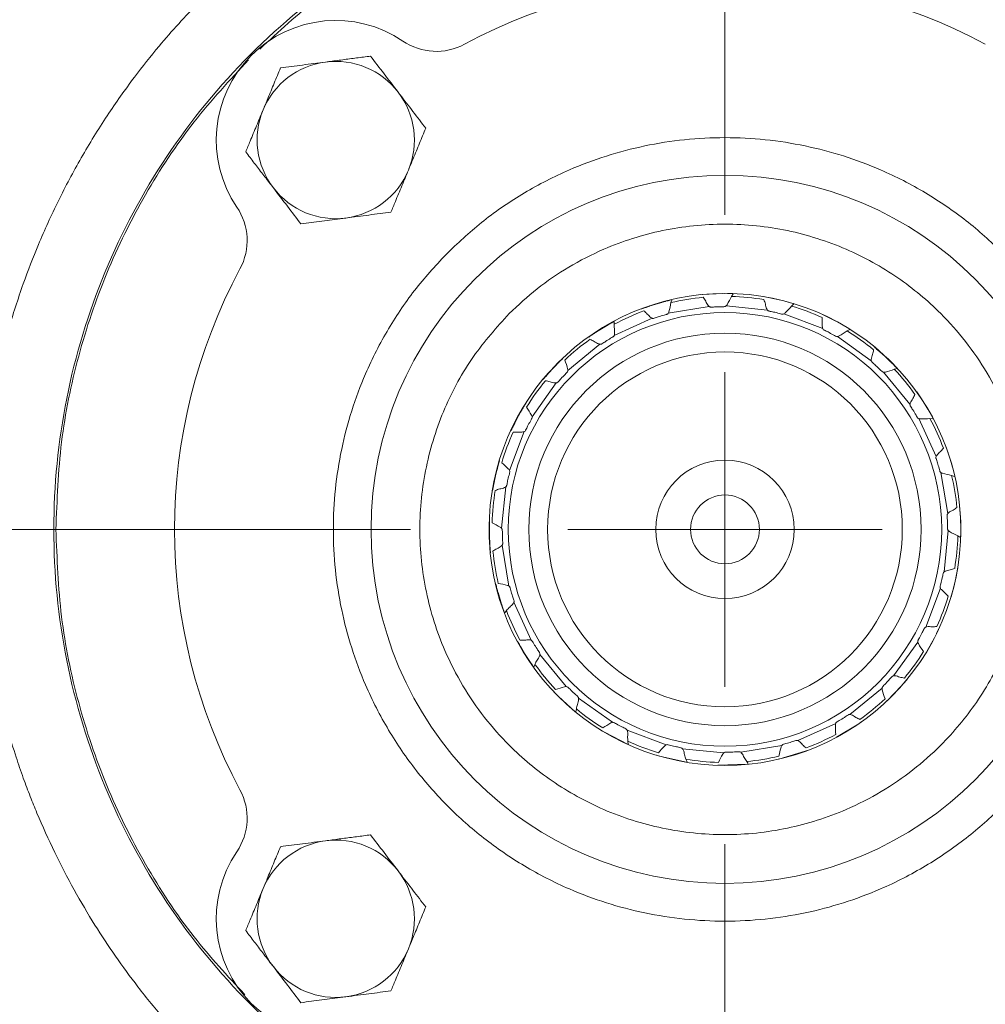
# Model space of a CAD drawing. Header units: inches. Extents: x 0.3 to 33.9, y 0.2 to 21.7.
# Tile 29 of 32: x 24.8 to 27.9, y 10.6 to 13.8. Entities that reach past the tile are written whole.
import ezdxf

# ---------------------------------------------------------------- set-up
doc = ezdxf.new("R2010")
doc.units = ezdxf.units.IN
doc.header["$MEASUREMENT"] = 0
doc.layers.add('SLD-0', color=7, linetype='Continuous', lineweight=15)
doc.styles.add('SLDTEXTSTYLE0', font='TXT', dxfattribs={"width": 0.75})
doc.dimstyles.new('SLDDIMSTYLE0', dxfattribs={"dimtxt": 0.25, "dimasz": 0.13, "dimexe": 0, "dimexo": 0.0625, "dimgap": 0.0625, "dimtad": 0, "dimtih": 1, "dimtoh": 1, "dimrnd": 1e-09, "dimzin": 12, "dimdsep": 46, "dimtxsty": 'SLDTEXTSTYLE0', "dimsah": 1, "dimcen": 0.09, "dimadec": 0, "dimazin": 3, "dimtfac": 1, "dimtofl": 0, "dimtmove": 0, "dimatfit": 3, "dimfxl": 1, "dimfrac": 2, "dimtolj": 1, "dimtzin": 12, "dimarcsym": 0})

# ---------------------------------------------------------------- blocks, each defined once
blk = doc.blocks.new('_D_1')
at = {"layer": 'SLD-0'}
for p, q in [((30.1495, 12.1033), (30.1495, 3.3353)), ((25.8195, 6.9982), (25.8195, 3.3353)), ((27.5054, 3.4971), (27.4546, 3.4971)), ((27.4546, 3.4971), (27.4546, 3.1003)), ((28.4636, 3.4971), (28.5144, 3.4971)), ((28.5144, 3.4971), (28.5144, 3.1003)), ((25.8195, 3.4603), (27.3658, 3.4603)), ((30.1495, 3.4603), (28.6032, 3.4603)), ((27.4546, 3.1003), (27.5054, 3.1003)), ((28.5144, 3.1003), (28.4636, 3.1003))]:
    blk.add_line(p, q, dxfattribs=at)
for points in [[(25.8195, 3.4603), (25.9495, 3.4403), (25.9495, 3.4803)], [(30.1495, 3.4603), (30.0195, 3.4803), (30.0195, 3.4403)]]:
    blk.add_solid(points, dxfattribs=at)
at = {"layer": 'SLD-0', "char_height": 0.25, "attachment_point": 1, "style": 'SLDTEXTSTYLE0'}
for s, insert in [('4.33', (27.5597, 3.8702, 0.0039)), ('110.0', (27.5689, 3.4225, 0.0039))]:
    blk.add_mtext(s, dxfattribs=dict(at, insert=insert))
blk = doc.blocks.new('_D_5')
at = {"layer": 'SLD-0'}
for p, q in [((29.7467, 12.1533), (32.0445, 12.1533)), ((31.9195, 12.1533), (31.9195, 10.4518)), ((31.4404, 10.0778), (31.3896, 10.0778)), ((31.3896, 10.0778), (31.3896, 9.6809)), ((32.3986, 10.0778), (32.4494, 10.0778)), ((32.4494, 10.0778), (32.4494, 9.6809)), ((31.3896, 9.6809), (31.4404, 9.6809)), ((32.4494, 9.6809), (32.3986, 9.6809)), ((31.9195, 7.9287), (31.9195, 9.6301)), ((27.6804, 7.9287), (32.0445, 7.9287))]:
    blk.add_line(p, q, dxfattribs=at)
for points in [[(31.9195, 12.1533), (31.8995, 12.0233), (31.9395, 12.0233)], [(31.9195, 7.9287), (31.9395, 8.0587), (31.8995, 8.0587)]]:
    blk.add_solid(points, dxfattribs=at)
at = {"layer": 'SLD-0', "char_height": 0.25, "attachment_point": 1, "style": 'SLDTEXTSTYLE0'}
for s, insert in [('4.22', (31.4947, 10.4508, -0.3564)), ('107.3', (31.5039, 10.0032, -0.3564))]:
    blk.add_mtext(s, dxfattribs=dict(at, insert=insert))
blk = doc.blocks.new('SW_CENTERMARKSYMBOL_0')
at = {"layer": 'SLD-0', "color": 0}
for p, q in [((0, 1), (0, 2.6272)), ((0, 0), (0, 0.5)), ((-1, 0), (-2.6272, 0)), ((0, 0), (-0.5, 0)), ((0, 0), (0, -0.5)), ((0, 0), (0.5, 0)), ((0, -1), (0, -2.6272))]:
    blk.add_line(p, q, dxfattribs=at)

msp = doc.modelspace()

# ---------------------------------------------------------------- linework, layer by layer
at = {"color": 7, "linetype": 'Continuous', "lineweight": 15}
for p, q in [((27.0955, 12.9018), (27.0903, 12.8937)), ((27.1924, 12.893), (27.2473, 12.8818)), ((26.8891, 12.84), (27.0194, 12.8615)), ((26.892, 12.8818), (26.9003, 12.8838)), ((26.9006, 12.882), (26.8979, 12.8739)), ((27.073, 12.8633), (27.2044, 12.8503)), ((27.2883, 12.8696), (27.2812, 12.8631)), ((27.2567, 12.8382), (27.3802, 12.7917)), ((27.3795, 12.8361), (27.4217, 12.8153)), ((26.7176, 12.8124), (26.7173, 12.8049)), ((26.7176, 12.7699), (26.8378, 12.8244)), ((27.4663, 12.7885), (27.4577, 12.7841)), ((26.57, 12.6578), (26.672, 12.7415)), ((27.4275, 12.7664), (27.5348, 12.6895)), ((27.5454, 12.7328), (27.575, 12.7072)), ((27.574, 12.6528), (27.6578, 12.5508)), ((27.6183, 12.6644), (27.6078, 12.6622)), ((26.4564, 12.5113), (26.5333, 12.6186)), ((27.679, 12.5902), (27.6965, 12.5646)), ((27.6861, 12.5052), (27.7406, 12.385)), ((27.7307, 12.505), (27.7212, 12.5055)), ((26.3846, 12.3404), (26.4311, 12.464)), ((27.7726, 12.414), (27.7787, 12.3968)), ((27.7562, 12.3336), (27.7777, 12.2034)), ((27.7993, 12.3219), (27.7901, 12.3248)), ((26.3595, 12.1568), (26.3724, 12.2881)), ((27.8157, 12.2277), (27.819, 12.1779)), ((27.819, 12.1779), (27.819, 12.1292)), ((27.7795, 12.1498), (27.7666, 12.0184)), ((27.8166, 12.1282), (27.81, 12.1325)), ((26.3828, 11.9729), (26.3613, 12.1031)), ((27.8094, 12.0312), (27.8034, 11.9991)), ((27.7544, 11.9661), (27.7079, 11.8426)), ((27.7999, 11.9834), (27.7882, 11.9393)), ((26.3751, 11.8954), (26.3704, 11.8894)), ((26.4529, 11.8013), (26.3984, 11.9215)), ((27.7527, 11.8442), (27.7424, 11.8224)), ((27.7356, 11.8089), (27.7069, 11.7582)), ((27.6826, 11.7952), (27.6058, 11.6879)), ((26.565, 11.6537), (26.4812, 11.7557)), ((26.4655, 11.7244), (26.4617, 11.7156)), ((27.6497, 11.6782), (27.6398, 11.6663)), ((27.5691, 11.6487), (27.467, 11.565)), ((27.6301, 11.6552), (27.585, 11.6087)), ((26.7115, 11.5402), (26.6042, 11.617)), ((26.5971, 11.5827), (26.5957, 11.5732)), ((27.4215, 11.5366), (27.3012, 11.4822)), ((27.4896, 11.5321), (27.4242, 11.4926)), ((27.5074, 11.5445), (27.5018, 11.5405)), ((26.8824, 11.4684), (26.7588, 11.5149)), ((26.7608, 11.4799), (26.7619, 11.4704)), ((27.066, 11.4433), (26.9346, 11.4562)), ((27.2499, 11.4666), (27.1196, 11.445)), ((26.9456, 11.423), (26.9489, 11.4147)), ((27.1389, 11.4158), (27.1434, 11.4097))]:
    msp.add_line(p, q, dxfattribs=at)
at = {"color": 7, "linetype": 'Continuous', "lineweight": 15, "flags": 128}
for points in [[(26.997, 12.8996), (26.9979, 12.8997), (27.0628, 12.9031)], [(27.0776, 12.9031), (27.092, 12.9028), (27.0946, 12.9027)], [(26.8065, 12.8555), (26.8145, 12.8584), (26.8777, 12.8782)], [(27.2626, 12.8779), (27.2777, 12.8737), (27.2873, 12.8708)], [(26.6338, 12.7635), (26.6471, 12.7729), (26.7174, 12.8153)], [(27.4361, 12.8075), (27.4503, 12.7993), (27.4653, 12.7902)], [(26.4907, 12.63), (26.5063, 12.6484), (26.5538, 12.6976)], [(27.587, 12.696), (27.599, 12.6843), (27.6164, 12.6663)], [(26.3866, 12.4631), (26.4009, 12.4927), (26.4333, 12.5502)], [(27.7051, 12.5511), (27.7144, 12.5359), (27.7304, 12.5075)], [(26.3297, 12.2758), (26.3375, 12.3158), (26.3506, 12.3664)], [(27.7834, 12.3827), (27.7893, 12.3635), (27.7989, 12.3274)], [(26.3232, 12.0802), (26.32, 12.1286), (26.32, 12.1778)], [(26.3676, 11.8895), (26.3497, 11.943), (26.3393, 11.9825)], [(26.4575, 11.72), (26.4246, 11.7706), (26.4086, 11.799)], [(26.5935, 11.5739), (26.54, 11.6223), (26.5252, 11.6375)], [(26.7597, 11.4704), (26.6887, 11.5073), (26.6772, 11.5142)], [(26.947, 11.4135), (26.8613, 11.4329), (26.8522, 11.4356)], [(27.3354, 11.4521), (27.3245, 11.4481), (27.2412, 11.4233)], [(27.1407, 11.4068), (27.047, 11.4037), (27.0465, 11.4038)]]:
    msp.add_lwpolyline(points, dxfattribs=at)
at = {"color": 7, "linetype": 'Continuous', "lineweight": 15}
for radius in [2.9563, 1.125, 0.75, 0.689, 0.6238, 0.5638, 0.22, 0.1094]:
    msp.add_circle((27.0695, 12.1533), radius, dxfattribs=at)
for centre, radius, start, end in [((27.0695, 12.1533), 1.75, 61.7708, 118.2292), ((25.8321, 13.3907), 0.38, 55.8694, 214.1306), ((26.1519, 13.8625), 0.19, 235.8694, 298.2292), ((25.8321, 13.3907), 0.25, 97.4773, 157.4773), ((25.8321, 13.3907), 0.25, 37.4773, 97.4773), ((25.8321, 13.3907), 0.25, 337.4773, 37.4773), ((25.8321, 13.3907), 0.25, 157.4773, 217.4773), ((25.8321, 13.3907), 0.25, 277.4773, 337.4773), ((25.8321, 13.3907), 0.25, 217.4773, 277.4773), ((25.3602, 13.0709), 0.19, 331.7708, 34.1306), ((27.0695, 12.1533), 1.75, 151.7708, 208.2292), ((27.0695, 12.1533), 0.7408, 80.3736, 88.3923), ((27.0695, 12.1533), 0.7408, 95.3736, 103.3923), ((27.0695, 12.1533), 0.7408, 65.3736, 73.3923), ((27.0695, 12.1533), 0.7408, 110.3736, 118.3923), ((27.0695, 12.1533), 0.7408, 50.3736, 58.3923), ((27.0695, 12.1533), 0.7408, 125.3736, 133.3923), ((27.0695, 12.1533), 0.7408, 35.3736, 43.3923), ((27.0695, 12.1533), 0.7407, 140.3736, 148.3923), ((27.0695, 12.1533), 0.7408, 20.3736, 28.3923), ((27.0695, 12.1533), 0.7408, 155.3736, 163.3923), ((27.0695, 12.1533), 0.7408, 5.3736, 13.3923), ((27.0695, 12.1533), 0.7408, 170.3736, 178.3923), ((27.0695, 12.1533), 0.7408, 350.3736, 358.3923), ((27.0695, 12.1533), 0.7408, 185.3736, 193.3923), ((27.0695, 12.1533), 0.7408, 335.3736, 343.3923), ((27.0695, 12.1533), 0.7408, 200.3736, 208.3923), ((27.0695, 12.1533), 0.7408, 320.3736, 328.3923), ((27.0695, 12.1533), 0.7408, 215.3736, 223.3923), ((27.0695, 12.1533), 0.7408, 305.3736, 313.3923), ((27.0695, 12.1533), 0.7408, 230.3736, 238.3923), ((27.0695, 12.1533), 0.7408, 290.3736, 298.3923), ((27.0695, 12.1533), 0.7408, 245.3736, 253.3923), ((27.0695, 12.1533), 0.7408, 260.3736, 268.3923), ((27.0695, 12.1533), 0.7408, 275.3736, 283.3923), ((25.3602, 11.2357), 0.19, 325.8694, 28.2292), ((25.8321, 10.9158), 0.25, 97.4773, 157.4773), ((25.8321, 10.9158), 0.25, 37.4773, 97.4773), ((25.8321, 10.9158), 0.38, 145.8694, 304.1306), ((25.8321, 10.9158), 0.25, 337.4773, 37.4773), ((25.8321, 10.9158), 0.25, 157.4773, 217.4773), ((25.8321, 10.9158), 0.25, 277.4773, 337.4773), ((25.8321, 10.9158), 0.25, 217.4773, 277.4773)]:
    msp.add_arc(centre, radius, start, end, dxfattribs=at)
for points, knots in [([(29.4396, 12.1533), (29.4396, 12.1527), (29.4396, 12.1469), (29.4395, 12.1254), (29.4387, 12.0786), (29.4354, 12.0041), (29.4289, 11.9249), (29.4204, 11.8513), (29.4118, 11.7905), (29.4017, 11.7303), (29.3901, 11.6705), (29.3758, 11.6058), (29.3583, 11.5365), (29.3393, 11.4701), (29.3184, 11.4041), (29.293, 11.3312), (29.2526, 11.228), (29.1986, 11.1093), (29.1348, 10.9892), (29.0742, 10.8883), (29.02, 10.8066), (28.9669, 10.7326), (28.9106, 10.66), (28.8502, 10.5884), (28.7942, 10.5271), (28.7477, 10.4793), (28.705, 10.4375), (28.6593, 10.3951), (28.603, 10.3458), (28.5408, 10.2949), (28.4803, 10.249), (28.4385, 10.2191), (28.4141, 10.2022), (28.4026, 10.1944), (28.3937, 10.1884), (28.3244, 10.1421), (28.2224, 10.0809), (28.1012, 10.0198), (28.0392, 9.9913), (28.008, 9.9776), (27.9923, 9.9709), (27.9844, 9.9676), (27.9804, 9.966), (27.9785, 9.9651), (27.9775, 9.9647), (27.977, 9.9645), (27.9767, 9.9644), (27.9766, 9.9644), (27.9766, 9.9643), (27.9765, 9.9643), (27.9765, 9.9643), (27.9765, 9.9643), (27.9765, 9.9643), (27.9765, 9.9643), (27.9765, 9.9643), (27.929, 9.9446), (27.8085, 9.8989), (27.6318, 9.8479), (27.4381, 9.8097), (27.2572, 9.7884), (27.0898, 9.7823), (26.9485, 9.7864), (26.8313, 9.7955), (26.7173, 9.81), (26.6125, 9.8283), (26.5108, 9.8506), (26.4061, 9.8781), (26.2876, 9.9155), (26.1657, 9.9616), (26.051, 10.0125), (25.953, 10.062), (25.8717, 10.1076), (25.8062, 10.1475), (25.7585, 10.1787), (25.7226, 10.2032), (25.6932, 10.224), (25.6626, 10.2464), (25.6309, 10.2704), (25.5982, 10.2961), (25.568, 10.3208), (25.5362, 10.3476), (25.5051, 10.3749), (25.4699, 10.4069), (25.4333, 10.4416), (25.3712, 10.5031), (25.2923, 10.5886), (25.2055, 10.6948), (25.1314, 10.796), (25.0636, 10.8987), (24.9988, 11.0085), (24.937, 11.1273), (24.8921, 11.2268), (24.86, 11.3061), (24.8377, 11.3651), (24.8136, 11.4351), (24.7903, 11.5107), (24.7707, 11.5834), (24.7587, 11.6333), (24.7523, 11.6623), (24.7493, 11.6759), (24.7471, 11.6864), (24.7375, 11.733), (24.7237, 11.8116), (24.7094, 11.927), (24.7011, 12.0397), (24.6985, 12.166), (24.7035, 12.2953), (24.7186, 12.449), (24.7457, 12.6113), (24.7876, 12.7802), (24.835, 12.9277), (24.8881, 13.0648), (24.9491, 13.1987), (25.022, 13.3356), (25.1029, 13.4668), (25.1863, 13.5849), (25.2828, 13.7063), (25.3773, 13.8105), (25.4691, 13.8996), (25.5395, 13.9625), (25.6094, 14.0202), (25.6813, 14.0747), (25.7616, 14.1307), (25.8519, 14.1878), (25.9505, 14.2431), (26.0563, 14.2956), (26.1842, 14.3512), (26.3397, 14.4069), (26.5202, 14.4561), (26.7044, 14.4913), (26.89, 14.5121), (27.069, 14.5187), (27.2493, 14.5127), (27.4341, 14.4928), (27.6226, 14.457), (27.8056, 14.4068), (27.953, 14.3533), (28.0676, 14.3034), (28.1504, 14.2632), (28.2294, 14.2208), (28.3086, 14.1741), (28.3909, 14.1206), (28.4806, 14.0565), (28.5716, 13.9842), (28.6615, 13.9049), (28.7558, 13.813), (28.8534, 13.7061), (28.9504, 13.5853), (29.0374, 13.4619), (29.1169, 13.3336), (29.1902, 13.1973), (29.2589, 13.0475), (29.3212, 12.8824), (29.3746, 12.6999), (29.4134, 12.5101), (29.4358, 12.3262), (29.4384, 12.2078), (29.4396, 12.1533)], [0, 0, 0, 0, 0.000119, 0.001163, 0.00435, 0.009551, 0.016209, 0.020369, 0.024495, 0.028588, 0.03267, 0.036787, 0.041963, 0.047069, 0.050725, 0.055915, 0.062639, 0.073073, 0.082211, 0.090055, 0.096783, 0.101985, 0.108441, 0.115297, 0.120886, 0.125168, 0.128752, 0.132941, 0.137735, 0.143839, 0.149148, 0.153055, 0.154207, 0.155142, 0.15586, 0.156363, 0.17196, 0.179802, 0.183734, 0.185703, 0.186688, 0.187181, 0.187427, 0.18755, 0.187612, 0.187643, 0.187658, 0.187666, 0.18767, 0.187672, 0.187673, 0.187673, 0.187673, 0.187673, 0.187674, 0.187674, 0.198047, 0.213652, 0.224703, 0.237839, 0.250349, 0.258441, 0.266345, 0.274063, 0.281594, 0.287795, 0.295071, 0.30342, 0.312844, 0.321339, 0.32872, 0.334988, 0.34014, 0.344178, 0.34648, 0.348906, 0.351456, 0.354128, 0.356925, 0.359844, 0.361989, 0.365313, 0.368184, 0.371578, 0.375497, 0.385808, 0.395024, 0.403146, 0.411093, 0.419856, 0.428851, 0.438078, 0.441865, 0.446107, 0.450805, 0.456779, 0.462077, 0.465979, 0.467131, 0.468066, 0.468786, 0.469291, 0.477664, 0.484877, 0.492732, 0.500461, 0.510336, 0.518807, 0.531614, 0.543478, 0.553885, 0.562839, 0.573114, 0.583539, 0.594118, 0.604183, 0.612676, 0.625387, 0.632522, 0.638483, 0.644407, 0.650798, 0.65668, 0.664143, 0.672343, 0.679475, 0.687966, 0.700451, 0.712765, 0.725645, 0.738245, 0.750398, 0.761744, 0.774608, 0.787852, 0.800402, 0.812831, 0.819461, 0.825602, 0.83139, 0.837537, 0.84414, 0.851191, 0.859759, 0.867567, 0.875371, 0.886317, 0.896726, 0.906602, 0.916745, 0.927148, 0.937813, 0.94996, 0.962715, 0.976106, 0.989011, 1, 1, 1, 1]), ([(28.5619, 13.6677), (28.4976, 13.7272), (28.3651, 13.8499), (28.1358, 14.0004), (27.886, 14.1242), (27.6216, 14.2138), (27.348, 14.2683), (27.0695, 14.2865), (26.7911, 14.2683), (26.5174, 14.2138), (26.253, 14.1243), (26.0033, 14.0003), (25.7787, 13.8534), (25.6505, 13.7349), (25.5904, 13.6794)], [0, 0, 0, 0, 0.079831, 0.164403, 0.248975, 0.333548, 0.41812, 0.502692, 0.587265, 0.671837, 0.756409, 0.840982, 0.925554, 1, 1, 1, 1]), ([(25.5551, 13.6457), (25.4955, 13.5813), (25.3729, 13.4488), (25.2224, 13.2195), (25.0984, 12.9697), (25.0094, 12.7054), (24.9529, 12.4317), (24.9459, 12.2461), (24.9423, 12.1533)], [0, 0, 0, 0, 0.158806, 0.327045, 0.495284, 0.663523, 0.831761, 1, 1, 1, 1]), ([(25.7995, 13.6386), (25.8029, 13.639), (25.8212, 13.6414), (25.8468, 13.6448), (25.8762, 13.6486), (25.9059, 13.6525), (25.9278, 13.6554), (25.9426, 13.6574)], [0, 0, 0, 0, 0.070045, 0.376579, 0.530814, 0.683096, 1, 1, 1, 1]), ([(25.9426, 13.6574), (25.9569, 13.6388), (25.9857, 13.6012), (26.0155, 13.5624), (26.0305, 13.5428)], [0, 0, 0, 0, 0.495458, 1, 1, 1, 1]), ([(25.6011, 13.4865), (25.6036, 13.4925), (25.6087, 13.5046), (25.6205, 13.5331), (25.6365, 13.5719), (25.6498, 13.6038), (25.6564, 13.6198)], [0, 0, 0, 0, 0.1340926, 0.2684561, 0.6323978, 1, 1, 1, 1]), ([(25.6564, 13.6198), (25.6797, 13.6229), (25.7266, 13.629), (25.7751, 13.6354), (25.7995, 13.6386)], [0, 0, 0, 0, 0.495458, 1, 1, 1, 1]), ([(26.0305, 13.5428), (26.0325, 13.5401), (26.0483, 13.5195), (26.078, 13.4808), (26.1048, 13.4459), (26.1183, 13.4283)], [0, 0, 0, 0, 0.070076, 0.530777, 1, 1, 1, 1]), ([(25.5458, 13.3531), (25.5482, 13.3587), (25.5528, 13.3699), (25.5642, 13.3974), (25.5802, 13.4361), (25.5941, 13.4696), (25.6011, 13.4865)], [0, 0, 0, 0, 0.128582, 0.257262, 0.626389, 1, 1, 1, 1]), ([(26.1183, 13.4283), (26.1117, 13.4124), (26.0985, 13.3805), (26.0824, 13.3417), (26.0705, 13.3131), (26.0655, 13.301), (26.063, 13.2949)], [0, 0, 0, 0, 0.364228, 0.731544, 0.865639, 1, 1, 1, 1]), ([(26.1892, 13.0336), (26.2262, 13.0681), (26.3015, 13.1383), (26.4315, 13.2261), (26.5632, 13.2937), (26.6921, 13.3419), (26.8148, 13.3741), (26.941, 13.3939), (27.0695, 13.4005), (27.198, 13.3939), (27.3242, 13.3741), (27.4469, 13.342), (27.5758, 13.2937), (27.7076, 13.2263), (27.837, 13.1377), (27.952, 13.0358), (28.0539, 12.9207), (28.1425, 12.7914), (28.2099, 12.6596), (28.2582, 12.5306), (28.2904, 12.408), (28.3101, 12.2817), (28.3167, 12.1533), (28.3101, 12.0248), (28.2904, 11.8986), (28.2582, 11.7759), (28.2099, 11.647), (28.1425, 11.5151), (28.0539, 11.3858), (27.952, 11.2707), (27.837, 11.1689), (27.7076, 11.0803), (27.5758, 11.0129), (27.4469, 10.9646), (27.3242, 10.9324), (27.198, 10.9127), (27.0695, 10.9061), (26.941, 10.9127), (26.8148, 10.9324), (26.6921, 10.9646), (26.5632, 11.0128), (26.4314, 11.0803), (26.3021, 11.1689), (26.187, 11.2707), (26.0851, 11.3858), (25.9965, 11.5151), (25.9291, 11.647), (25.8808, 11.7759), (25.8486, 11.8986), (25.8289, 12.0248), (25.8223, 12.1533), (25.8289, 12.2817), (25.8486, 12.4079), (25.8808, 12.5306), (25.929, 12.6596), (25.9967, 12.7912), (26.0845, 12.9213), (26.1546, 12.9966), (26.1892, 13.0336)], [0, 0, 0, 0, 0.019408, 0.039416, 0.059988, 0.076068, 0.092152, 0.108574, 0.125, 0.141423, 0.157848, 0.173929, 0.190012, 0.210582, 0.230591, 0.25, 0.269406, 0.289416, 0.309988, 0.326068, 0.342152, 0.358574, 0.375, 0.391423, 0.407848, 0.423929, 0.440012, 0.460582, 0.480591, 0.5, 0.519406, 0.539416, 0.559988, 0.576068, 0.592152, 0.608574, 0.625, 0.641423, 0.657848, 0.673929, 0.690012, 0.710582, 0.730591, 0.75, 0.769406, 0.789416, 0.809988, 0.826068, 0.842152, 0.858574, 0.875, 0.891423, 0.907848, 0.923929, 0.940012, 0.960582, 0.980593, 1, 1, 1, 1]), ([(25.6337, 13.2386), (25.6316, 13.2413), (25.6204, 13.2559), (25.6046, 13.2765), (25.5866, 13.3), (25.5684, 13.3237), (25.5549, 13.3413), (25.5458, 13.3531)], [0, 0, 0, 0, 0.070045, 0.376579, 0.530814, 0.683096, 1, 1, 1, 1]), ([(26.063, 13.2949), (26.0561, 13.2783), (26.0422, 13.2448), (26.0237, 13.2003), (26.0124, 13.1728), (26.0077, 13.1616)], [0, 0, 0, 0, 0.3688687, 0.7427573, 1, 1, 1, 1]), ([(25.7215, 13.1241), (25.7072, 13.1427), (25.6784, 13.1802), (25.6487, 13.219), (25.6337, 13.2386)], [0, 0, 0, 0, 0.495458, 1, 1, 1, 1]), ([(25.8646, 13.1428), (25.8612, 13.1424), (25.8355, 13.139), (25.7871, 13.1327), (25.7435, 13.1269), (25.7215, 13.1241)], [0, 0, 0, 0, 0.070076, 0.530777, 1, 1, 1, 1]), ([(26.0077, 13.1616), (25.9845, 13.1586), (25.9376, 13.1524), (25.8891, 13.146), (25.8646, 13.1428)], [0, 0, 0, 0, 0.495458, 1, 1, 1, 1]), ([(26.3836, 12.8392), (26.4125, 12.8661), (26.4711, 12.9207), (26.5725, 12.9891), (26.675, 13.0418), (26.7755, 13.0794), (26.8711, 13.1045), (26.9694, 13.1198), (27.1027, 13.1267), (27.2358, 13.1129), (27.3635, 13.0794), (27.4835, 13.0345), (27.6195, 12.9593), (27.744, 12.8556), (27.8365, 12.7512), (27.9055, 12.6505), (27.958, 12.5477), (27.9956, 12.4473), (28.0207, 12.3517), (28.0361, 12.2534), (28.0429, 12.12), (28.0292, 11.987), (27.9956, 11.8593), (27.9507, 11.7393), (27.8755, 11.6033), (27.7719, 11.4787), (27.6674, 11.3863), (27.5667, 11.3173), (27.464, 11.2648), (27.3635, 11.2271), (27.2679, 11.2021), (27.1696, 11.1867), (27.0363, 11.1798), (26.9033, 11.1936), (26.7755, 11.2272), (26.6555, 11.2721), (26.5195, 11.3473), (26.395, 11.4509), (26.3026, 11.5553), (26.2335, 11.6561), (26.181, 11.7588), (26.1434, 11.8593), (26.1183, 11.9549), (26.1029, 12.0532), (26.0961, 12.1865), (26.1099, 12.3195), (26.1434, 12.4473), (26.1884, 12.5671), (26.2624, 12.7044), (26.344, 12.7951), (26.3836, 12.8392)], [0, 0, 0, 0, 0.019414, 0.039433, 0.06001, 0.0761, 0.092186, 0.108618, 0.125047, 0.157864, 0.173953, 0.190039, 0.220892, 0.25, 0.269416, 0.289433, 0.31001, 0.3261, 0.342186, 0.358618, 0.375047, 0.407864, 0.423953, 0.440039, 0.470892, 0.5, 0.519416, 0.539433, 0.56001, 0.5761, 0.592186, 0.608618, 0.625047, 0.657864, 0.673953, 0.690039, 0.720892, 0.75, 0.769416, 0.789433, 0.81001, 0.8261, 0.842186, 0.858618, 0.875047, 0.907864, 0.923953, 0.940039, 0.970892, 1, 1, 1, 1]), ([(27.0903, 12.8937), (27.0859, 12.8849), (27.0809, 12.8748), (27.0747, 12.8646), (27.0733, 12.8635), (27.073, 12.8633)], [0, 0, 0, 0, 0.846139, 0.969783, 1, 1, 1, 1]), ([(26.8044, 12.8538), (26.8051, 12.854), (26.8064, 12.8546), (26.8135, 12.8572), (26.819, 12.8591), (26.8221, 12.8602), (26.8242, 12.861), (26.8277, 12.8622), (26.8299, 12.8629), (26.8337, 12.8642), (26.8466, 12.8684), (26.8601, 12.8725), (26.8728, 12.876), (26.8761, 12.8769), (26.8788, 12.8776), (26.884, 12.8789), (26.8889, 12.8802), (26.8931, 12.8812), (26.8953, 12.8817)], [0, 0, 0, 0, 0.1733379, 0.3464799, 0.4106263, 0.4543625, 0.4982881, 0.512554, 0.5209483, 0.5294245, 0.5579558, 0.6719475, 0.6913882, 0.7005942, 0.7140526, 0.7403488, 0.8644853, 1, 1, 1, 1]), ([(26.8979, 12.8739), (26.896, 12.8642), (26.8938, 12.8531), (26.8904, 12.8417), (26.8893, 12.8403), (26.8891, 12.84)], [0, 0, 0, 0, 0.8461392, 0.9697827, 1, 1, 1, 1]), ([(27.0194, 12.8615), (27.0184, 12.8624), (27.0134, 12.8671), (27.0089, 12.8783), (27.003, 12.8867), (27.0001, 12.8908)], [0, 0, 0, 0, 0.11612, 0.579869, 1, 1, 1, 1]), ([(27.0194, 12.8615), (27.0204, 12.8609), (27.0223, 12.8598), (27.0293, 12.8597), (27.0412, 12.8608), (27.0549, 12.8611), (27.0649, 12.861), (27.07, 12.8613), (27.072, 12.8626), (27.073, 12.8633)], [0, 0, 0, 0, 0.061971, 0.124045, 0.376428, 0.724814, 0.870538, 0.936553, 1, 1, 1, 1]), ([(27.2044, 12.8503), (27.2037, 12.8515), (27.2, 12.8573), (27.1986, 12.8693), (27.1951, 12.879), (27.1934, 12.8836)], [0, 0, 0, 0, 0.11612, 0.579869, 1, 1, 1, 1]), ([(27.2812, 12.8631), (27.2747, 12.8557), (27.2673, 12.8472), (27.2586, 12.8391), (27.257, 12.8383), (27.2567, 12.8382)], [0, 0, 0, 0, 0.846139, 0.969783, 1, 1, 1, 1]), ([(26.8378, 12.8244), (26.8366, 12.825), (26.8305, 12.8282), (26.8233, 12.8379), (26.8154, 12.8445), (26.8116, 12.8477)], [0, 0, 0, 0, 0.11612, 0.579869, 1, 1, 1, 1]), ([(26.8378, 12.8244), (26.8389, 12.8241), (26.8411, 12.8235), (26.8479, 12.8252), (26.8591, 12.8293), (26.8722, 12.8332), (26.8819, 12.8357), (26.8868, 12.8373), (26.8884, 12.8391), (26.8891, 12.84)], [0, 0, 0, 0, 0.061971, 0.124045, 0.376428, 0.724814, 0.870538, 0.936553, 1, 1, 1, 1]), ([(27.2044, 12.8503), (27.2052, 12.8495), (27.2068, 12.8479), (27.2135, 12.846), (27.2253, 12.844), (27.2386, 12.8408), (27.2483, 12.838), (27.2533, 12.837), (27.2555, 12.8378), (27.2567, 12.8382)], [0, 0, 0, 0, 0.061971, 0.124045, 0.376428, 0.724814, 0.870538, 0.936553, 1, 1, 1, 1]), ([(26.6365, 12.7644), (26.6381, 12.7656), (26.6406, 12.7673), (26.6448, 12.7702), (26.6476, 12.7721), (26.6494, 12.7734), (26.6525, 12.7754), (26.6544, 12.7767), (26.6577, 12.7789), (26.6691, 12.7863), (26.6811, 12.7938), (26.6925, 12.8005), (26.6954, 12.8021), (26.6978, 12.8036), (26.7025, 12.8062), (26.707, 12.8087), (26.7107, 12.8107), (26.7127, 12.8118)], [0, 0, 0, 0, 0.170338, 0.251773, 0.307298, 0.363062, 0.381173, 0.39183, 0.402591, 0.438812, 0.583528, 0.608209, 0.619896, 0.636982, 0.670365, 0.82796, 1, 1, 1, 1]), ([(26.7173, 12.8049), (26.7179, 12.7951), (26.7187, 12.7838), (26.7183, 12.7719), (26.7177, 12.7702), (26.7176, 12.7699)], [0, 0, 0, 0, 0.846139, 0.969783, 1, 1, 1, 1]), ([(27.3802, 12.7917), (27.3798, 12.793), (27.3778, 12.7995), (27.3795, 12.8115), (27.3786, 12.8218), (27.3782, 12.8266)], [0, 0, 0, 0, 0.11612, 0.579869, 1, 1, 1, 1]), ([(26.672, 12.7415), (26.6731, 12.7416), (26.6754, 12.7416), (26.6815, 12.7449), (26.6913, 12.7518), (26.7029, 12.7589), (26.7117, 12.7639), (26.716, 12.7667), (26.717, 12.7689), (26.7176, 12.7699)], [0, 0, 0, 0, 0.061971, 0.124045, 0.376428, 0.724814, 0.870538, 0.936553, 1, 1, 1, 1]), ([(27.3802, 12.7917), (27.3808, 12.7907), (27.3819, 12.7887), (27.3879, 12.7851), (27.3987, 12.7801), (27.4107, 12.7736), (27.4194, 12.7684), (27.424, 12.7662), (27.4264, 12.7663), (27.4275, 12.7664)], [0, 0, 0, 0, 0.061971, 0.124045, 0.376428, 0.724814, 0.870538, 0.936553, 1, 1, 1, 1]), ([(27.4577, 12.7841), (27.4495, 12.7787), (27.4401, 12.7724), (27.4297, 12.7668), (27.4279, 12.7664), (27.4275, 12.7664)], [0, 0, 0, 0, 0.846139, 0.969783, 1, 1, 1, 1]), ([(26.672, 12.7415), (26.6706, 12.7419), (26.664, 12.7434), (26.6545, 12.7508), (26.6451, 12.7552), (26.6407, 12.7573)], [0, 0, 0, 0, 0.11612, 0.579869, 1, 1, 1, 1]), ([(27.5348, 12.6895), (27.5348, 12.6909), (27.5345, 12.6977), (27.5393, 12.7088), (27.5411, 12.719), (27.5419, 12.7238)], [0, 0, 0, 0, 0.11612, 0.579869, 1, 1, 1, 1]), ([(27.5477, 12.7297), (27.5493, 12.7284), (27.5516, 12.7265), (27.5555, 12.7232), (27.5581, 12.721), (27.5598, 12.7195), (27.5625, 12.7171), (27.5642, 12.7156), (27.5673, 12.7129), (27.5774, 12.7039), (27.5877, 12.6942), (27.5971, 12.685), (27.5994, 12.6826), (27.6014, 12.6806), (27.6052, 12.6768), (27.6088, 12.6731), (27.6117, 12.67), (27.6132, 12.6684)], [0, 0, 0, 0, 0.170338, 0.251773, 0.307298, 0.363062, 0.381173, 0.39183, 0.402591, 0.438812, 0.583528, 0.608209, 0.619896, 0.636982, 0.670365, 0.82796, 1, 1, 1, 1]), ([(26.493, 12.6315), (26.4943, 12.633), (26.4963, 12.6353), (26.4996, 12.6393), (26.5018, 12.6418), (26.5032, 12.6435), (26.5056, 12.6463), (26.5072, 12.648), (26.5098, 12.651), (26.5189, 12.6611), (26.5285, 12.6714), (26.5378, 12.6808), (26.5402, 12.6832), (26.5422, 12.6852), (26.546, 12.6889), (26.5497, 12.6925), (26.5528, 12.6955), (26.5544, 12.697)], [0, 0, 0, 0, 0.170004, 0.25128, 0.306696, 0.362351, 0.380427, 0.391062, 0.401802, 0.437952, 0.582385, 0.607017, 0.618681, 0.635733, 0.669052, 0.826338, 1, 1, 1, 1]), ([(26.5606, 12.6916), (26.5638, 12.6822), (26.5674, 12.6715), (26.5701, 12.66), (26.57, 12.6582), (26.57, 12.6578)], [0, 0, 0, 0, 0.846139, 0.969783, 1, 1, 1, 1]), ([(27.5348, 12.6895), (27.5351, 12.6884), (27.5357, 12.6862), (27.5406, 12.6812), (27.5498, 12.6736), (27.5596, 12.6641), (27.5667, 12.6569), (27.5705, 12.6535), (27.5729, 12.6531), (27.574, 12.6528)], [0, 0, 0, 0, 0.061971, 0.124045, 0.376428, 0.724814, 0.870538, 0.936553, 1, 1, 1, 1]), ([(26.5333, 12.6186), (26.5344, 12.6189), (26.5366, 12.6195), (26.5416, 12.6244), (26.5492, 12.6335), (26.5586, 12.6434), (26.5659, 12.6505), (26.5692, 12.6543), (26.5697, 12.6567), (26.57, 12.6578)], [0, 0, 0, 0, 0.061971, 0.124045, 0.376428, 0.724814, 0.870538, 0.936553, 1, 1, 1, 1]), ([(27.6078, 12.6622), (27.5984, 12.659), (27.5877, 12.6554), (27.5762, 12.6526), (27.5744, 12.6528), (27.574, 12.6528)], [0, 0, 0, 0, 0.846139, 0.969783, 1, 1, 1, 1]), ([(26.5333, 12.6186), (26.5319, 12.6186), (26.5251, 12.6183), (26.514, 12.6231), (26.5038, 12.6249), (26.499, 12.6257)], [0, 0, 0, 0, 0.1161204, 0.5798694, 1, 1, 1, 1]), ([(27.6578, 12.5508), (27.6581, 12.5521), (27.6596, 12.5588), (27.6671, 12.5683), (27.6714, 12.5776), (27.6735, 12.5821)], [0, 0, 0, 0, 0.11612, 0.579869, 1, 1, 1, 1]), ([(26.3889, 12.466), (26.3898, 12.4678), (26.391, 12.4706), (26.3932, 12.4752), (26.3947, 12.4783), (26.3956, 12.4803), (26.3973, 12.4835), (26.3983, 12.4856), (26.4001, 12.4892), (26.4062, 12.5013), (26.4129, 12.5138), (26.4194, 12.5252), (26.4211, 12.5281), (26.4225, 12.5306), (26.4252, 12.5352), (26.428, 12.54), (26.433, 12.548), (26.4337, 12.5492), (26.4341, 12.5498)], [0, 0, 0, 0, 0.1337792, 0.1977369, 0.2413444, 0.2851407, 0.2993646, 0.3077342, 0.3161854, 0.3446328, 0.4582891, 0.4776726, 0.4868515, 0.5002703, 0.5264891, 0.6502603, 0.824171, 1, 1, 1, 1]), ([(27.6578, 12.5508), (27.6578, 12.5497), (27.6578, 12.5474), (27.6612, 12.5413), (27.668, 12.5315), (27.6752, 12.5199), (27.6801, 12.5111), (27.6829, 12.5068), (27.6851, 12.5057), (27.6861, 12.5052)], [0, 0, 0, 0, 0.061971, 0.124045, 0.376428, 0.724814, 0.870538, 0.936553, 1, 1, 1, 1]), ([(26.4386, 12.5415), (26.4441, 12.5333), (26.4504, 12.5239), (26.456, 12.5134), (26.4563, 12.5117), (26.4564, 12.5113)], [0, 0, 0, 0, 0.8461392, 0.9697827, 1, 1, 1, 1]), ([(26.4311, 12.464), (26.4321, 12.4645), (26.4341, 12.4657), (26.4377, 12.4717), (26.4427, 12.4825), (26.4492, 12.4945), (26.4543, 12.5032), (26.4566, 12.5078), (26.4565, 12.5101), (26.4564, 12.5113)], [0, 0, 0, 0, 0.0619706, 0.1240453, 0.3764279, 0.7248142, 0.8705382, 0.9365531, 1, 1, 1, 1]), ([(27.7212, 12.5055), (27.7113, 12.5049), (27.7, 12.5041), (27.6882, 12.5045), (27.6865, 12.5051), (27.6861, 12.5052)], [0, 0, 0, 0, 0.8461392, 0.9697827, 1, 1, 1, 1]), ([(26.4311, 12.464), (26.4298, 12.4636), (26.4233, 12.4616), (26.4113, 12.4633), (26.401, 12.4624), (26.3961, 12.4619)], [0, 0, 0, 0, 0.1161204, 0.5798694, 1, 1, 1, 1]), ([(27.7406, 12.385), (27.7413, 12.3862), (27.7445, 12.3922), (27.7541, 12.3995), (27.7608, 12.4074), (27.7639, 12.4112)], [0, 0, 0, 0, 0.11612, 0.579869, 1, 1, 1, 1]), ([(26.3312, 12.2792), (26.3315, 12.2812), (26.332, 12.2841), (26.3329, 12.2892), (26.3336, 12.2925), (26.334, 12.2947), (26.3347, 12.2983), (26.3351, 12.3006), (26.3359, 12.3045), (26.3387, 12.3178), (26.3419, 12.3315), (26.3453, 12.3443), (26.3461, 12.3475), (26.3469, 12.3503), (26.3483, 12.3554), (26.3498, 12.3608), (26.3525, 12.3698), (26.3529, 12.3711), (26.3531, 12.3718)], [0, 0, 0, 0, 0.133779, 0.197737, 0.241344, 0.285141, 0.299365, 0.307734, 0.316185, 0.344633, 0.458289, 0.477673, 0.486851, 0.50027, 0.526489, 0.65026, 0.824171, 1, 1, 1, 1]), ([(26.3597, 12.365), (26.3671, 12.3585), (26.3756, 12.351), (26.3837, 12.3424), (26.3845, 12.3408), (26.3846, 12.3404)], [0, 0, 0, 0, 0.846139, 0.969783, 1, 1, 1, 1]), ([(27.7406, 12.385), (27.7403, 12.3839), (27.7397, 12.3817), (27.7414, 12.3749), (27.7456, 12.3637), (27.7494, 12.3506), (27.7519, 12.3409), (27.7536, 12.336), (27.7553, 12.3344), (27.7562, 12.3336)], [0, 0, 0, 0, 0.061971, 0.124045, 0.376428, 0.724814, 0.870538, 0.936553, 1, 1, 1, 1]), ([(26.3724, 12.2881), (26.3732, 12.289), (26.3749, 12.2906), (26.3768, 12.2973), (26.3788, 12.309), (26.382, 12.3223), (26.3847, 12.332), (26.3857, 12.337), (26.385, 12.3393), (26.3846, 12.3404)], [0, 0, 0, 0, 0.061971, 0.124045, 0.376428, 0.724814, 0.870538, 0.936553, 1, 1, 1, 1]), ([(27.7901, 12.3248), (27.7804, 12.3268), (27.7694, 12.329), (27.758, 12.3324), (27.7565, 12.3334), (27.7562, 12.3336)], [0, 0, 0, 0, 0.8461392, 0.9697827, 1, 1, 1, 1]), ([(26.3724, 12.2881), (26.3713, 12.2874), (26.3655, 12.2838), (26.3535, 12.2824), (26.3438, 12.2788), (26.3392, 12.2771)], [0, 0, 0, 0, 0.11612, 0.579869, 1, 1, 1, 1]), ([(27.7777, 12.2034), (27.7787, 12.2044), (27.7833, 12.2094), (27.7945, 12.2139), (27.803, 12.2198), (27.807, 12.2226)], [0, 0, 0, 0, 0.1161204, 0.5798694, 1, 1, 1, 1]), ([(26.3242, 12.0785), (26.3242, 12.0792), (26.324, 12.0807), (26.3233, 12.0881), (26.3229, 12.0939), (26.3226, 12.0973), (26.3224, 12.0995), (26.3222, 12.1032), (26.322, 12.1055), (26.3218, 12.1095), (26.321, 12.123), (26.3206, 12.1372), (26.3205, 12.1503), (26.3205, 12.1537), (26.3205, 12.1565), (26.3205, 12.1619), (26.3206, 12.1674), (26.3209, 12.1769), (26.3209, 12.1782), (26.3209, 12.1789)], [0, 0, 0, 0, 0.142635, 0.285108, 0.337893, 0.373882, 0.410027, 0.421766, 0.428673, 0.435648, 0.459126, 0.552926, 0.568923, 0.576499, 0.587573, 0.609212, 0.71136, 0.854888, 1, 1, 1, 1]), ([(26.329, 12.1741), (26.3379, 12.1697), (26.348, 12.1647), (26.3581, 12.1584), (26.3593, 12.1571), (26.3595, 12.1568)], [0, 0, 0, 0, 0.846139, 0.969783, 1, 1, 1, 1]), ([(27.7777, 12.2034), (27.7772, 12.2024), (27.776, 12.2004), (27.7759, 12.1935), (27.777, 12.1816), (27.7773, 12.1679), (27.7772, 12.1578), (27.7775, 12.1527), (27.7789, 12.1507), (27.7795, 12.1498)], [0, 0, 0, 0, 0.061971, 0.124045, 0.376428, 0.724814, 0.870538, 0.936553, 1, 1, 1, 1]), ([(24.9423, 12.1533), (24.9459, 12.0605), (24.9529, 11.8748), (25.0094, 11.6012), (25.0984, 11.3368), (25.2225, 11.087), (25.3694, 10.8625), (25.4879, 10.7342), (25.5434, 10.6742)], [0, 0, 0, 0, 0.1700604, 0.3401208, 0.5101813, 0.6802417, 0.8503021, 1, 1, 1, 1]), ([(26.3613, 12.1031), (26.3618, 12.1041), (26.363, 12.1061), (26.3631, 12.1131), (26.362, 12.125), (26.3617, 12.1386), (26.3618, 12.1487), (26.3615, 12.1538), (26.3602, 12.1558), (26.3595, 12.1568)], [0, 0, 0, 0, 0.061971, 0.124045, 0.376428, 0.724814, 0.870538, 0.936553, 1, 1, 1, 1]), ([(27.81, 12.1325), (27.8011, 12.1369), (27.791, 12.1418), (27.7809, 12.1481), (27.7797, 12.1495), (27.7795, 12.1498)], [0, 0, 0, 0, 0.846139, 0.969783, 1, 1, 1, 1]), ([(26.3613, 12.1031), (26.3603, 12.1021), (26.3557, 12.0971), (26.3445, 12.0927), (26.336, 12.0867), (26.332, 12.0839)], [0, 0, 0, 0, 0.11612, 0.579869, 1, 1, 1, 1]), ([(27.7666, 12.0184), (27.7658, 12.0176), (27.7642, 12.016), (27.7622, 12.0093), (27.7602, 11.9975), (27.757, 11.9842), (27.7543, 11.9745), (27.7533, 11.9695), (27.754, 11.9672), (27.7544, 11.9661)], [0, 0, 0, 0, 0.0619706, 0.1240453, 0.3764279, 0.7248142, 0.8705382, 0.9365531, 1, 1, 1, 1]), ([(27.7666, 12.0184), (27.7677, 12.0191), (27.7735, 12.0228), (27.7855, 12.0242), (27.7952, 12.0277), (27.7998, 12.0294)], [0, 0, 0, 0, 0.11612, 0.579869, 1, 1, 1, 1]), ([(26.369, 11.8882), (26.3687, 11.8888), (26.3682, 11.8902), (26.3656, 11.8972), (26.3637, 11.9027), (26.3625, 11.9059), (26.3618, 11.908), (26.3606, 11.9115), (26.3599, 11.9136), (26.3586, 11.9175), (26.3544, 11.9303), (26.3503, 11.9439), (26.3468, 11.9566), (26.3459, 11.9598), (26.3452, 11.9626), (26.3438, 11.9677), (26.3426, 11.9727), (26.3416, 11.9769), (26.3411, 11.979)], [0, 0, 0, 0, 0.173338, 0.34648, 0.410626, 0.454363, 0.498288, 0.512554, 0.520948, 0.529424, 0.557956, 0.671948, 0.691388, 0.700594, 0.714053, 0.740349, 0.864485, 1, 1, 1, 1]), ([(26.3489, 11.9817), (26.3586, 11.9798), (26.3697, 11.9776), (26.381, 11.9742), (26.3825, 11.9731), (26.3828, 11.9729)], [0, 0, 0, 0, 0.846139, 0.969783, 1, 1, 1, 1]), ([(26.3984, 11.9215), (26.3987, 11.9226), (26.3993, 11.9249), (26.3976, 11.9316), (26.3935, 11.9428), (26.3896, 11.9559), (26.3871, 11.9657), (26.3855, 11.9705), (26.3837, 11.9721), (26.3828, 11.9729)], [0, 0, 0, 0, 0.061971, 0.124045, 0.376428, 0.724814, 0.870538, 0.936553, 1, 1, 1, 1]), ([(27.7794, 11.9416), (27.7719, 11.9481), (27.7634, 11.9555), (27.7553, 11.9642), (27.7545, 11.9658), (27.7544, 11.9661)], [0, 0, 0, 0, 0.846139, 0.969783, 1, 1, 1, 1]), ([(26.3984, 11.9215), (26.3977, 11.9203), (26.3946, 11.9143), (26.3849, 11.9071), (26.3783, 11.8992), (26.3751, 11.8954)], [0, 0, 0, 0, 0.1161204, 0.5798694, 1, 1, 1, 1]), ([(27.7079, 11.8426), (27.7069, 11.842), (27.705, 11.8409), (27.7013, 11.8349), (27.6964, 11.824), (27.6898, 11.8121), (27.6847, 11.8034), (27.6824, 11.7988), (27.6825, 11.7964), (27.6826, 11.7952)], [0, 0, 0, 0, 0.061971, 0.124045, 0.376428, 0.724814, 0.870538, 0.936553, 1, 1, 1, 1]), ([(27.7079, 11.8426), (27.7092, 11.843), (27.7157, 11.845), (27.7277, 11.8433), (27.738, 11.8442), (27.7429, 11.8446)], [0, 0, 0, 0, 0.11612, 0.579869, 1, 1, 1, 1]), ([(26.4179, 11.801), (26.4228, 11.801), (26.4327, 11.801), (26.444, 11.8024), (26.4508, 11.8021), (26.4525, 11.8014), (26.4529, 11.8013)], [0, 0, 0, 0, 0.422686, 0.84617, 0.969789, 1, 1, 1, 1]), ([(26.4812, 11.7557), (26.4812, 11.7569), (26.4812, 11.7592), (26.4778, 11.7653), (26.471, 11.775), (26.4638, 11.7867), (26.4589, 11.7955), (26.4561, 11.7997), (26.4539, 11.8008), (26.4529, 11.8013)], [0, 0, 0, 0, 0.061971, 0.124045, 0.376428, 0.724814, 0.870538, 0.936553, 1, 1, 1, 1]), ([(26.4584, 11.7202), (26.4572, 11.7219), (26.4555, 11.7243), (26.4525, 11.7286), (26.4507, 11.7313), (26.4494, 11.7332), (26.4474, 11.7362), (26.4461, 11.7381), (26.4438, 11.7415), (26.4364, 11.7528), (26.429, 11.7649), (26.4223, 11.7762), (26.4206, 11.7791), (26.4192, 11.7816), (26.4166, 11.7862), (26.4141, 11.7908), (26.412, 11.7946), (26.4109, 11.7966)], [0, 0, 0, 0, 0.169707, 0.250841, 0.306159, 0.361717, 0.379761, 0.390379, 0.4011, 0.437187, 0.581366, 0.605955, 0.617599, 0.634622, 0.667882, 0.824893, 1, 1, 1, 1]), ([(27.7004, 11.765), (27.6949, 11.7732), (27.6886, 11.7826), (27.683, 11.7931), (27.6827, 11.7949), (27.6826, 11.7952)], [0, 0, 0, 0, 0.846139, 0.969783, 1, 1, 1, 1]), ([(26.4812, 11.7557), (26.4809, 11.7544), (26.4794, 11.7478), (26.4719, 11.7383), (26.4676, 11.7289), (26.4655, 11.7244)], [0, 0, 0, 0, 0.11612, 0.579869, 1, 1, 1, 1]), ([(27.6058, 11.6879), (27.6046, 11.6876), (27.6024, 11.687), (27.5974, 11.6822), (27.5898, 11.673), (27.5804, 11.6631), (27.5732, 11.6561), (27.5698, 11.6522), (27.5693, 11.6499), (27.5691, 11.6487)], [0, 0, 0, 0, 0.061971, 0.124045, 0.376428, 0.724814, 0.870538, 0.936553, 1, 1, 1, 1]), ([(27.6058, 11.6879), (27.6071, 11.688), (27.6139, 11.6882), (27.625, 11.6835), (27.6352, 11.6817), (27.64, 11.6808)], [0, 0, 0, 0, 0.11612, 0.579869, 1, 1, 1, 1]), ([(26.5312, 11.6444), (26.5406, 11.6476), (26.5513, 11.6512), (26.5628, 11.6539), (26.5646, 11.6538), (26.565, 11.6537)], [0, 0, 0, 0, 0.846139, 0.969783, 1, 1, 1, 1]), ([(26.6042, 11.617), (26.6039, 11.6181), (26.6033, 11.6203), (26.5984, 11.6254), (26.5893, 11.633), (26.5794, 11.6424), (26.5723, 11.6496), (26.5685, 11.653), (26.5661, 11.6535), (26.565, 11.6537)], [0, 0, 0, 0, 0.061971, 0.124045, 0.376428, 0.724814, 0.870538, 0.936553, 1, 1, 1, 1]), ([(27.5784, 11.615), (27.5752, 11.6243), (27.5716, 11.635), (27.5689, 11.6466), (27.569, 11.6484), (27.5691, 11.6487)], [0, 0, 0, 0, 0.846139, 0.969783, 1, 1, 1, 1]), ([(26.6042, 11.617), (26.6042, 11.6157), (26.6045, 11.6088), (26.5997, 11.5977), (26.5979, 11.5876), (26.5971, 11.5827)], [0, 0, 0, 0, 0.1161204, 0.5798694, 1, 1, 1, 1]), ([(27.467, 11.565), (27.4659, 11.565), (27.4636, 11.565), (27.4575, 11.5616), (27.4478, 11.5547), (27.4361, 11.5476), (27.4273, 11.5427), (27.4231, 11.5398), (27.422, 11.5377), (27.4215, 11.5366)], [0, 0, 0, 0, 0.061971, 0.124045, 0.376428, 0.724814, 0.870538, 0.936553, 1, 1, 1, 1]), ([(27.467, 11.565), (27.4684, 11.5647), (27.475, 11.5632), (27.4845, 11.5557), (27.4939, 11.5513), (27.4983, 11.5493)], [0, 0, 0, 0, 0.11612, 0.579869, 1, 1, 1, 1]), ([(26.6813, 11.5224), (26.6895, 11.5279), (26.6989, 11.5342), (26.7093, 11.5398), (26.7111, 11.5401), (26.7115, 11.5402)], [0, 0, 0, 0, 0.8461392, 0.9697827, 1, 1, 1, 1]), ([(26.7588, 11.5149), (26.7582, 11.5158), (26.7571, 11.5178), (26.7511, 11.5214), (26.7403, 11.5264), (26.7283, 11.533), (26.7196, 11.5381), (26.715, 11.5404), (26.7126, 11.5402), (26.7115, 11.5402)], [0, 0, 0, 0, 0.061971, 0.124045, 0.376428, 0.724814, 0.870538, 0.936553, 1, 1, 1, 1]), ([(27.4217, 11.5016), (27.4211, 11.5115), (27.4204, 11.5227), (27.4207, 11.5346), (27.4213, 11.5363), (27.4215, 11.5366)], [0, 0, 0, 0, 0.846139, 0.969783, 1, 1, 1, 1]), ([(26.7588, 11.5149), (26.7592, 11.5136), (26.7612, 11.507), (26.7595, 11.4951), (26.7604, 11.4848), (26.7608, 11.4799)], [0, 0, 0, 0, 0.11612, 0.579869, 1, 1, 1, 1]), ([(26.8578, 11.4434), (26.8643, 11.4508), (26.8717, 11.4593), (26.8804, 11.4675), (26.882, 11.4682), (26.8824, 11.4684)], [0, 0, 0, 0, 0.846139, 0.969783, 1, 1, 1, 1]), ([(26.9346, 11.4562), (26.9338, 11.457), (26.9322, 11.4586), (26.9255, 11.4606), (26.9137, 11.4626), (26.9005, 11.4658), (26.8908, 11.4685), (26.8857, 11.4695), (26.8835, 11.4688), (26.8824, 11.4684)], [0, 0, 0, 0, 0.061971, 0.124045, 0.376428, 0.724814, 0.870538, 0.936553, 1, 1, 1, 1]), ([(26.9346, 11.4562), (26.9354, 11.455), (26.939, 11.4493), (26.9404, 11.4373), (26.944, 11.4276), (26.9456, 11.423)], [0, 0, 0, 0, 0.11612, 0.579869, 1, 1, 1, 1]), ([(27.2411, 11.4327), (27.243, 11.4423), (27.2452, 11.4534), (27.2486, 11.4648), (27.2497, 11.4663), (27.2499, 11.4666)], [0, 0, 0, 0, 0.846139, 0.969783, 1, 1, 1, 1]), ([(27.3012, 11.4822), (27.3001, 11.4824), (27.2979, 11.483), (27.2911, 11.4814), (27.28, 11.4772), (27.2669, 11.4734), (27.2571, 11.4709), (27.2522, 11.4692), (27.2506, 11.4674), (27.2499, 11.4666)], [0, 0, 0, 0, 0.061971, 0.124045, 0.376428, 0.724814, 0.870538, 0.936553, 1, 1, 1, 1]), ([(27.3012, 11.4822), (27.3024, 11.4815), (27.3085, 11.4783), (27.3157, 11.4687), (27.3236, 11.462), (27.3274, 11.4589)], [0, 0, 0, 0, 0.11612, 0.579869, 1, 1, 1, 1]), ([(27.0487, 11.4128), (27.0531, 11.4217), (27.0581, 11.4318), (27.0643, 11.4419), (27.0657, 11.4431), (27.066, 11.4433)], [0, 0, 0, 0, 0.846139, 0.969783, 1, 1, 1, 1]), ([(27.1196, 11.445), (27.1187, 11.4456), (27.1167, 11.4468), (27.1097, 11.4469), (27.0978, 11.4458), (27.0842, 11.4455), (27.0741, 11.4456), (27.069, 11.4452), (27.067, 11.4439), (27.066, 11.4433)], [0, 0, 0, 0, 0.061971, 0.124045, 0.376428, 0.724814, 0.870538, 0.936553, 1, 1, 1, 1]), ([(27.1196, 11.445), (27.1206, 11.4441), (27.1256, 11.4395), (27.1301, 11.4283), (27.1361, 11.4198), (27.1389, 11.4158)], [0, 0, 0, 0, 0.11612, 0.579869, 1, 1, 1, 1]), ([(25.7995, 11.1637), (25.8029, 11.1642), (25.8212, 11.1665), (25.8468, 11.1699), (25.8762, 11.1738), (25.9059, 11.1777), (25.9278, 11.1805), (25.9426, 11.1825)], [0, 0, 0, 0, 0.0700452, 0.3765788, 0.5308137, 0.6830957, 1, 1, 1, 1]), ([(25.9426, 11.1825), (25.9569, 11.1639), (25.9857, 11.1263), (26.0155, 11.0875), (26.0305, 11.0679)], [0, 0, 0, 0, 0.495458, 1, 1, 1, 1]), ([(25.6011, 11.0116), (25.6036, 11.0176), (25.6087, 11.0298), (25.6205, 11.0582), (25.6365, 11.097), (25.6498, 11.1289), (25.6564, 11.1449)], [0, 0, 0, 0, 0.1340926, 0.2684561, 0.6323978, 1, 1, 1, 1]), ([(25.6564, 11.1449), (25.6797, 11.148), (25.7266, 11.1541), (25.7751, 11.1605), (25.7995, 11.1637)], [0, 0, 0, 0, 0.495458, 1, 1, 1, 1]), ([(26.0305, 11.0679), (26.0325, 11.0652), (26.0483, 11.0447), (26.078, 11.0059), (26.1048, 10.971), (26.1183, 10.9534)], [0, 0, 0, 0, 0.070076, 0.530777, 1, 1, 1, 1]), ([(25.5458, 10.8783), (25.5482, 10.8839), (25.5528, 10.895), (25.5642, 10.9225), (25.5802, 10.9612), (25.5941, 10.9947), (25.6011, 11.0116)], [0, 0, 0, 0, 0.128582, 0.257262, 0.626389, 1, 1, 1, 1]), ([(26.1183, 10.9534), (26.1117, 10.9375), (26.0985, 10.9056), (26.0824, 10.8669), (26.0705, 10.8382), (26.0655, 10.8261), (26.063, 10.8201)], [0, 0, 0, 0, 0.364228, 0.731544, 0.865639, 1, 1, 1, 1]), ([(25.6337, 10.7637), (25.6316, 10.7664), (25.6204, 10.781), (25.6046, 10.8016), (25.5866, 10.8251), (25.5684, 10.8488), (25.5549, 10.8664), (25.5458, 10.8783)], [0, 0, 0, 0, 0.070045, 0.376579, 0.530814, 0.683096, 1, 1, 1, 1]), ([(26.063, 10.8201), (26.0561, 10.8034), (26.0422, 10.7699), (26.0237, 10.7254), (26.0124, 10.6979), (26.0077, 10.6867)], [0, 0, 0, 0, 0.3688687, 0.7427573, 1, 1, 1, 1]), ([(25.7215, 10.6492), (25.7072, 10.6678), (25.6784, 10.7053), (25.6487, 10.7441), (25.6337, 10.7637)], [0, 0, 0, 0, 0.495458, 1, 1, 1, 1]), ([(26.0077, 10.6867), (25.9845, 10.6837), (25.9376, 10.6775), (25.8891, 10.6712), (25.8646, 10.668)], [0, 0, 0, 0, 0.495458, 1, 1, 1, 1]), ([(25.8646, 10.668), (25.8612, 10.6675), (25.8355, 10.6641), (25.7871, 10.6578), (25.7435, 10.6521), (25.7215, 10.6492)], [0, 0, 0, 0, 0.070076, 0.530777, 1, 1, 1, 1])]:
    msp.add_open_spline(points, degree=3, knots=knots, dxfattribs=at)
msp.add_open_spline([(29.2032, 12.1533), (29.1953, 12.2929), (29.1794, 12.5722), (29.0525, 12.9751), (28.8553, 13.3464), (28.5879, 13.6718), (28.2626, 13.9388), (27.8913, 14.1373), (27.4885, 14.2595), (27.0695, 14.3008), (26.6506, 14.2595), (26.2477, 14.1373), (25.8764, 13.9388), (25.551, 13.6718), (25.2839, 13.3464), (25.0855, 12.9751), (24.9633, 12.5722), (24.922, 12.1533), (24.9633, 11.7343), (25.0855, 11.3315), (25.2839, 10.9602), (25.551, 10.6348), (25.8764, 10.3677), (26.2477, 10.1693), (26.6506, 10.0471), (27.0695, 10.0058), (27.4885, 10.0471), (27.8913, 10.1693), (28.2626, 10.3677), (28.5879, 10.6348), (28.8553, 10.9602), (29.0525, 11.3315), (29.1794, 11.7343), (29.1953, 12.0136), (29.2032, 12.1533)], degree=3, dxfattribs=at)

# ---------------------------------------------------------------- block references
at = {"layer": 'SLD-0'}
msp.add_blockref('SW_CENTERMARKSYMBOL_0', (27.0695, 12.1533), dxfattribs=at)

# ---------------------------------------------------------------- dimensions: what is measured, and where the dimension line sits
dim = msp.add_linear_dim(base=(25.8195, 3.4603), p1=(30.1495, 12.1533), p2=(25.8195, 7.0482), dimstyle='SLDDIMSTYLE0', dxfattribs=at)
dim.commit()
dim.dimension.update_dxf_attribs({"geometry": '_D_1', "text_midpoint": (27.9845, 3.4603), "dimtype": 160})
dim = msp.add_linear_dim(base=(31.9195, 12.1533), p1=(27.6304, 7.9287), p2=(29.6967, 12.1533), angle=90, dimstyle='SLDDIMSTYLE0', dxfattribs=at)
dim.commit()
dim.dimension.update_dxf_attribs({"geometry": '_D_5', "text_midpoint": (31.9195, 10.041), "dimtype": 160})

doc.saveas('drawing.dxf')
